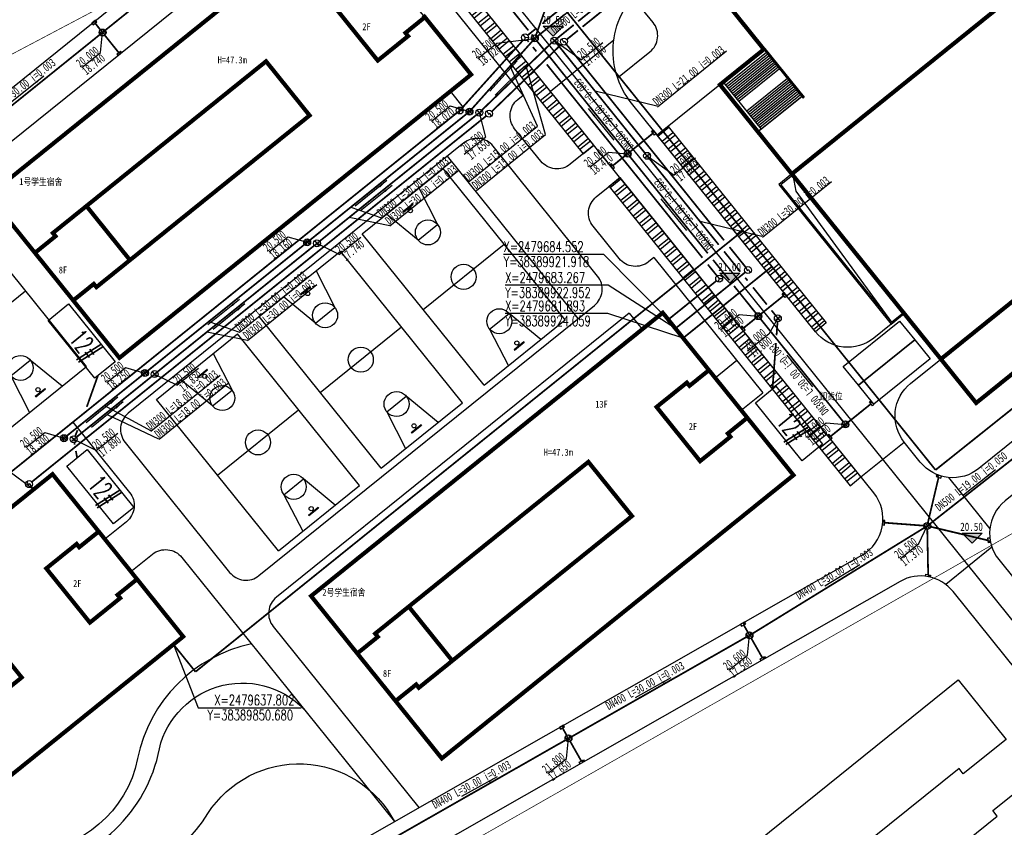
# Model space of a CAD drawing. Extents: x 38389316 to 38392219, y 2477539 to 2480586.
# Tile 24 of 43: x 38389829 to 38389970, y 2479611 to 2479728. Entities that reach past the tile are written whole.
import ezdxf
from ezdxf.enums import TextEntityAlignment as Align

# ---------------------------------------------------------------- set-up
doc = ezdxf.new("R2010")
doc.units = 0
doc.header["$LTSCALE"] = 1000
doc.header["$MEASUREMENT"] = 0
for name, pattern in [('CENTER2', [1.125, 0.75, -0.125, 0.125, -0.125]), ('DASH', [0.35, 0.25, -0.1]), ('PHANTOM2', [1.25, 0.625, -0.125, 0.125, -0.125, 0.125, -0.125])]:
    doc.linetypes.add(name, pattern=pattern)
doc.layers.get('0').update_dxf_attribs({"linetype": 'CONTINUOUS'})
for name, color, linetype in [('0-lunkuo', 8, 'CONTINUOUS'), ('DIM_ELEV', 8, 'CONTINUOUS'), ('DIM_污水', 3, 'CONTINUOUS'), ('PIPE-中水中', 3, 'TG_DL'), ('PIPE-中水高', 7, 'TG_DX'), ('PIPE-污水', 2, 'CONTINUOUS'), ('PIPE-给水', 6, 'TG_J'), ('PIPE-雨水', 9, 'CONTINUOUS'), ('TWT_COOR', 3, 'CONTINUOUS'), ('u-road', 4, 'CONTINUOUS'), ('U_室外车位', 3, 'CONTINUOUS'), ('XG-电信井', 2, 'CONTINUOUS'), ('XG-电力井', 7, 'CONTINUOUS'), ('XG-雨水井', 2, 'CONTINUOUS'), ('国标钢筋混凝土化粪池', 4, 'CONTINUOUS'), ('建筑轮廓', 2, 'CONTINUOUS'), ('文字', 7, 'CONTINUOUS'), ('用地界线', 8, 'CONTINUOUS'), ('路中线', 7, 'CENTER2'), ('道路', 33, 'CONTINUOUS'), ('雨水', 130, 'CONTINUOUS')]:
    doc.layers.add(name, color=color, linetype=linetype)
doc.styles.add('-宋体', font='txt', dxfattribs={"width": 0.8})
doc.styles.add('_HZTXT', font='txt.shx', dxfattribs={"width": 0.8, "bigfont": 'hztxt.shx'})
doc.styles.add('_TCH_DIM', font='SIMPLEX', dxfattribs={"bigfont": 'GBCBIG'})
doc.styles.get("Standard").update_dxf_attribs({"font": 'GBENOR', "bigfont": 'GBCBIG'})
doc.styles.add('TG_LINETYPE', font='SIMPLEX', dxfattribs={"width": 0.8, "height": 3, "bigfont": 'HZTXT'})
doc.styles.add('中等线体', font='txt', dxfattribs={"width": 0.8})
doc.styles.add('人防黑体', font='simhei.ttf', dxfattribs={"width": 0.7})
doc.linetypes.add('TG_DL', pattern='A,2,-0.6,["DL",TG_LINETYPE,S=0.1,R=0,X=-0.52,Y=-0.15],0', length=2.6)
doc.linetypes.add('TG_DX', pattern='A,2,-0.6,["DX",TG_LINETYPE,S=0.1,R=0,X=-0.52,Y=-0.15],0', length=2.6)
doc.linetypes.add('TG_J', pattern='A,2,-0.3,["J",TG_LINETYPE,S=0.1,R=0,X=-0.23,Y=-0.15],0', length=2.3)
doc.linetypes.add('未加固陡坎', pattern='A,2,[150,AAA.SHX,S=0.5,R=0,X=0,Y=0.5],1e-11', length=2)
pattern_1 = [(39, (38392595.5196, 2482422.0017), (-0.8991415, 1.1103473), []), (39, (38392596.1894, 2482421.9313), (-0.8991415, 1.1103473), [])]

# ---------------------------------------------------------------- blocks, each defined once
blk = doc.blocks.new('雨水井')
for p, q in [((-1, 0), (1, 0)), ((-0.84, 0.55), (0.84, 0.55)), ((-0.84, -0.54), (0.84, -0.54))]:
    blk.add_line(p, q)
blk.add_lwpolyline([(0, -1), (0, 1)])
blk.add_circle((0, 0), 1)
blk = doc.blocks.new('排水雨水检修井')
for p, q in [((-1, 0), (1, 0)), ((0, -1), (0, 1))]:
    blk.add_line(p, q)
blk.add_circle((0, 0), 1)
blk = doc.blocks.new('_ARROW')
blk.add_solid([(0, 0), (-1, 0.1), (-1, -0.1)])
blk = doc.blocks.new('_J1DYT')
at = {"layer": '0-lunkuo'}
for p, q in [((0, 0), (0, 1500)), ((2800, 1500), (0, 1500)), ((1400, 0), (1400, 1500)), ((2800, 0), (2800, 1500)), ((0, 1050), (580, 930)), ((2800, 1050), (2220, 930)), ((580, 570), (580, 930)), ((2220, 570), (2220, 930)), ((130, 840), (120, 840)), ((120, 660), (120, 840)), ((130, 660), (130, 840)), ((148, 755), (130, 755)), ((148, 750), (130, 750)), ((148, 745), (130, 745)), ((2652, 755), (2670, 755)), ((2652, 750), (2670, 750)), ((2652, 745), (2670, 745)), ((2670, 840), (2680, 840)), ((2670, 660), (2670, 840)), ((2680, 660), (2680, 840)), ((580, 570), (0, 450)), ((130, 660), (120, 660)), ((2220, 570), (2800, 450)), ((2670, 660), (2680, 660)), ((2800, 0), (0, 0))]:
    blk.add_line(p, q, dxfattribs=at)
for centre, radius in [((580, 750), 180), ((1400, 750), 180), ((2220, 750), 180), ((178, 750), 30), ((2622, 750), 30)]:
    blk.add_circle(centre, radius, dxfattribs=at)
at = {"layer": '0-lunkuo', "flags": 9}
for tag in ['XSIZE', 'YSIZE']:
    blk.add_attdef(tag, (0, 0), '', height=0.5, rotation=0, dxfattribs=at)
blk = doc.blocks.new('hyvahavb')
at = {"layer": 'DIM_ELEV'}
blk.add_hatch(color=8, dxfattribs=at).paths.add_polyline_path([(-173.18, -4360.83), (-182.18, -4351.83), (-164.18, -4351.83)])
at = {"layer": 'DIM_ELEV', "color": 8}
for p, q in [((-173.18, -4360.83), (-182.18, -4351.83)), ((-182.18, -4351.83), (-164.18, -4351.83)), ((-173.18, -4360.83), (-164.18, -4351.83))]:
    blk.add_line(p, q, dxfattribs=at)
blk = doc.blocks.new('202210211F')
at = {"layer": '道路'}
h = blk.add_hatch(dxfattribs=at)
h.set_pattern_fill('ANSI32', color=8, scale=0.3, angle=354, style=0)
h.set_pattern_definition([(39, (38392557.0782, 2482469.7506), (-0.8991415, 1.1103473), []), (39, (38392557.748, 2482469.6802), (-0.8991415, 1.1103473), [])])
h.paths.add_polyline_path([(38392224.93, 2481815.29), (38392223.37, 2481814.04), (38392249.09, 2481782.09), (38392250.65, 2481783.35)])
h = blk.add_hatch(dxfattribs=at)
h.set_pattern_fill('ANSI32', color=8, scale=0.3, angle=354, style=0)
h.set_pattern_definition(pattern_1)
h.paths.add_polyline_path([(38392282.53, 2481756.5), (38392259.77, 2481784.78), (38392261.33, 2481786.03), (38392284.09, 2481757.76)])
h = blk.add_hatch(dxfattribs=at)
h.set_pattern_fill('ANSI32', color=8, scale=0.3, angle=354, style=0)
h.set_pattern_definition(pattern_1)
h.paths.add_polyline_path([(38392254.41, 2481778.67), (38392252.86, 2481777.42), (38392287.53, 2481734.34), (38392289.09, 2481735.6)])
at = {"layer": 'u-road', "color": 8, "flags": 128}
for points in [[(38392148.85, 2481777.13), (38392204.3, 2481821.78, 0.414214), (38392206.13, 2481838.65), (38392184.81, 2481865.13, -0.000176), (38392184.79, 2481865.16)], [(38392293.44, 2481757.59), (38392290.97, 2481755.59, -0.414214), (38392282.53, 2481756.5), (38392256.07, 2481789.37, -0.414214), (38392257.89, 2481806.25), (38392302.13, 2481841.87, -0.414152), (38392310.57, 2481840.96), (38392355.91, 2481784.64, -0.414151), (38392355, 2481776.2), (38392306.08, 2481736.82, -0.414214), (38392297.64, 2481737.73), (38392295.32, 2481740.61, -0.414214), (38392296.24, 2481749.05), (38392300.6, 2481752.56)], [(38392134.24, 2481641.86, 0.368088), (38392141.89, 2481640.41), (38392289.22, 2481724.34, 0.461895), (38392290.93, 2481733.32), (38392224.94, 2481815.28, 0.414213), (38392208.07, 2481817.1), (38392208.07, 2481817.1), (38392138.94, 2481761.45, 0.149167), (38392135.01, 2481755.66), (38392111.21, 2481678.92, 0.249623), (38392113.33, 2481667.84), (38392134.24, 2481641.86)], [(38392397.33, 2481723.62, 0.414212), (38392398.24, 2481732.06), (38392370.96, 2481765.94, 0.414214), (38392354.09, 2481767.77), (38392309.84, 2481732.15, 0.414213), (38392308.93, 2481723.71), (38392336.21, 2481689.83, 0.414214), (38392353.08, 2481688), (38392397.33, 2481723.62)], [(38392272.49, 2481623.12, 0.033621), (38392272.49, 2481623.12), (38392272.49, 2481623.12, -0.504687), (38392272.49, 2481623.12), (38392328.16, 2481667.94, 0.414213), (38392329.98, 2481684.81), (38392302.36, 2481719.11, 0.368087), (38392294.72, 2481720.57), (38392147.38, 2481636.63, 0.461894), (38392145.68, 2481627.66), (38392194, 2481567.63, 0.414215), (38392202.44, 2481566.72), (38392272.49, 2481623.12)]]:
    blk.add_lwpolyline(points, format="xyb", dxfattribs=at)
for points in [[(38392244.38, 2481791.13), (38392253.52, 2481798.49)], [(38392289.09, 2481735.6), (38392295.32, 2481740.61)], [(38392301.71, 2481735.52), (38392307.64, 2481728.16)], [(38392307.95, 2481725.48), (38392301.31, 2481720.14)]]:
    blk.add_lwpolyline(points, dxfattribs=at)
at = {"layer": 'U_室外车位', "color": 8}
for points in [[(38392294.65, 2481758.04), (38392296.84, 2481755.31), (38392288.74, 2481748.79), (38392286.55, 2481751.52)], [(38392296.84, 2481755.31), (38392299.04, 2481752.59), (38392290.93, 2481746.07), (38392288.74, 2481748.79)]]:
    blk.add_lwpolyline(points, close=True, dxfattribs=at)
at = {"layer": '建筑轮廓', "color": 8, "const_width": 0.6, "flags": 128}
for points in [[(38392305.68, 2481746.25), (38392344.93, 2481777.86), (38392329.32, 2481797.25), (38392331.27, 2481798.82), (38392303.17, 2481833.72), (38392268.28, 2481805.62), (38392275.11, 2481797.13), (38392268.8, 2481792.05)], [(38392163.53, 2481776.11), (38392170.18, 2481767.85), (38392173.14, 2481770.24), (38392172.76, 2481770.7), (38392203.45, 2481795.41), (38392209.72, 2481787.62), (38392179.03, 2481762.92), (38392178.65, 2481763.38), (38392175.69, 2481761), (38392182.34, 2481752.74), (38392232.97, 2481793.5), (38392226.32, 2481801.76), (38392223.52, 2481799.5), (38392223.9, 2481799.04), (38392219.53, 2481795.52), (38392213.26, 2481803.31), (38392217.63, 2481806.83), (38392218, 2481806.36), (38392220.81, 2481808.62), (38392214.16, 2481816.87)], [(38392339.86, 2481784.17), (38392318.41, 2481810.81), (38392279.15, 2481779.2), (38392300.6, 2481752.56)], [(38392209.93, 2481718.47), (38392216.58, 2481710.21), (38392219.54, 2481712.6), (38392219.16, 2481713.06), (38392249.85, 2481737.77), (38392256.13, 2481729.98), (38392225.44, 2481705.27), (38392225.06, 2481705.74), (38392222.1, 2481703.36), (38392228.75, 2481695.1), (38392279.38, 2481735.86), (38392272.73, 2481744.12), (38392269.93, 2481741.86), (38392270.3, 2481741.39), (38392265.94, 2481737.88), (38392259.67, 2481745.67), (38392264.03, 2481749.18), (38392264.41, 2481748.72), (38392267.21, 2481750.97), (38392260.56, 2481759.23)], [(38392122.08, 2481695.24), (38392128.73, 2481686.98), (38392131.69, 2481689.37), (38392131.31, 2481689.83), (38392162, 2481714.54), (38392168.27, 2481706.75), (38392137.58, 2481682.05), (38392137.2, 2481682.51), (38392134.24, 2481680.13), (38392140.89, 2481671.87), (38392191.52, 2481712.63), (38392184.88, 2481720.89), (38392182.07, 2481718.63), (38392182.45, 2481718.17), (38392178.09, 2481714.65), (38392171.81, 2481722.44), (38392176.18, 2481725.96), (38392176.55, 2481725.49), (38392179.36, 2481727.75), (38392172.71, 2481736)]]:
    blk.add_lwpolyline(points, close=True, dxfattribs=at)
at = {"layer": '建筑轮廓', "color": 8}
blk.add_lwpolyline([(38392300.6, 2481752.56), (38392339.86, 2481784.17), (38392329.32, 2481797.25), (38392331.27, 2481798.82), (38392303.17, 2481833.72), (38392268.28, 2481805.62), (38392275.11, 2481797.13), (38392268.8, 2481792.05)], close=True, dxfattribs=at)
at = {"layer": '建筑轮廓', "color": 8, "const_width": 0.6, "flags": 128}
for points in [[(38392232.34, 2481794.28), (38392226.07, 2481802.07)], [(38392177.59, 2481774.59), (38392183.86, 2481766.8)], [(38392170.18, 2481767.85), (38392175.69, 2481761)], [(38392267.21, 2481750.97), (38392272.73, 2481744.12)], [(38392179.36, 2481727.75), (38392184.88, 2481720.89)], [(38392223.99, 2481716.95), (38392230.26, 2481709.16)], [(38392216.58, 2481710.21), (38392222.1, 2481703.36)]]:
    blk.add_lwpolyline(points, dxfattribs=at)
at = {"layer": '建筑轮廓', "color": 8, "flags": 128}
blk.add_lwpolyline([(38392303.09, 2481706.41), (38392309.99, 2481697.84), (38392303.83, 2481692.89), (38392303.21, 2481693.67), (38392270.96, 2481667.71), (38392276.48, 2481660.85), (38392308.72, 2481686.81), (38392308.1, 2481687.59), (38392314.25, 2481692.55), (38392321.15, 2481683.98), (38392268.57, 2481641.65), (38392262.3, 2481649.44), (38392268.84, 2481654.7), (38392268.84, 2481654.7), (38392268.84, 2481654.7), (38392263.32, 2481661.56), (38392263.32, 2481661.56), (38392263.32, 2481661.56), (38392256.78, 2481656.29), (38392250.51, 2481664.08)], close=True, dxfattribs=at)
at = {"layer": '用地界线', "color": 10, "linetype": 'PHANTOM2', "ltscale": 0.01, "const_width": 0.1, "flags": 128}
blk.add_lwpolyline([(38392235.26, 2482101.89), (38392270.9, 2482137.54), (38392306.54, 2482173.18), (38392373.95, 2482086.4), (38392424.95, 2482025.04), (38392448.56, 2481995.71), (38392438.61, 2481909.05), (38392429.45, 2481829.31), (38392429.01, 2481827.02), (38392427.12, 2481819.84), (38392426.6, 2481818.27), (38392426.26, 2481817.21), (38392425.43, 2481814.9), (38392423.82, 2481810.98), (38392421.79, 2481806.57), (38392418.72, 2481801.02), (38392414.83, 2481794.99), (38392410.53, 2481789.42), (38392405.59, 2481783.99), (38392398.87, 2481777.91), (38392396.95, 2481776.5), (38392345.95, 2481747.45), (38392111.41, 2481613.84), (38392109.01, 2481614.47), (38392106.98, 2481614.07), (38392098.15, 2481630.51), (38392116.12, 2481640.75), (38392101.21, 2481666.92), (38392135.86, 2481778.66), (38392136.38, 2481780.34), (38392181.47, 2481804.15), (38392192.72, 2481840.56), (38392168.94, 2481885.6), (38392177.65, 2481913.84), (38392177.59, 2481914.99), (38392183.13, 2481932.94), (38392184.52, 2481931.77), (38392189.13, 2481946.8), (38392199.95, 2481981.77), (38392198.7, 2481982.12), (38392198.34, 2481982.25), (38392199.41, 2481985.72), (38392202.06, 2481994.32)], close=True, dxfattribs=at)
at = {"layer": '路中线', "color": 8, "linetype": 'DASH', "ltscale": 4, "flags": 128}
blk.add_lwpolyline([(38392300.55, 2482012.23), (38392195.08, 2481927.32, 0.421005), (38392187.92, 2481867.64), (38392242.92, 2481799.33)], format="xyb", dxfattribs=at)
for points in [[(38392242.92, 2481799.33), (38392381.88, 2481911.2)], [(38392242.92, 2481799.33), (38392343.13, 2481674.85)]]:
    blk.add_lwpolyline(points, dxfattribs=at)
at = {"layer": '道路', "color": 8}
for p, q in [((38392275.49, 2481796.67), (38392269.65, 2481791.96)), ((38392275.68, 2481796.43), (38392269.83, 2481791.73)), ((38392275.86, 2481796.2), (38392270.02, 2481791.49)), ((38392276.05, 2481795.96), (38392270.21, 2481791.26)), ((38392275.11, 2481797.13), (38392280.76, 2481790.12)), ((38392275.27, 2481797.26), (38392280.91, 2481790.25)), ((38392276.24, 2481795.73), (38392270.4, 2481791.03)), ((38392276.43, 2481795.5), (38392270.59, 2481790.79)), ((38392276.62, 2481795.26), (38392270.78, 2481790.56)), ((38392276.81, 2481795.03), (38392270.96, 2481790.33)), ((38392276.99, 2481794.8), (38392271.15, 2481790.09)), ((38392277.18, 2481794.56), (38392271.34, 2481789.86)), ((38392277.37, 2481794.33), (38392271.53, 2481789.63)), ((38392269.27, 2481792.43), (38392274.73, 2481785.65)), ((38392278.5, 2481792.93), (38392272.66, 2481788.22)), ((38392278.69, 2481792.69), (38392272.84, 2481787.99)), ((38392278.87, 2481792.46), (38392273.03, 2481787.76)), ((38392279.06, 2481792.23), (38392273.22, 2481787.52)), ((38392279.25, 2481791.99), (38392273.41, 2481787.29)), ((38392279.44, 2481791.76), (38392273.6, 2481787.05)), ((38392279.63, 2481791.52), (38392273.79, 2481786.82)), ((38392279.82, 2481791.29), (38392273.97, 2481786.59)), ((38392280, 2481791.06), (38392274.16, 2481786.35)), ((38392280.57, 2481790.36), (38392274.26, 2481785.28)), ((38392280.19, 2481790.82), (38392274.35, 2481786.12)), ((38392280.38, 2481790.59), (38392274.54, 2481785.89)), ((38392274.57, 2481785.53), (38392280.57, 2481790.36)), ((38392280.76, 2481790.12), (38392280.91, 2481790.25))]:
    blk.add_line(p, q, dxfattribs=at)
at = {"layer": '道路', "color": 8, "flags": 128}
for points in [[(38392139.57, 2481772.89, 0.114075), (38392143.41, 2481779.64, -0.283478), (38392173.03, 2481806.05, 0.998671), (38392166.72, 2481849.36, -0.175334), (38392120.27, 2481863.3)], [(38392254.06, 2481793.02), (38392258.72, 2481796.77, 0.414214), (38392259.17, 2481800.99), (38392256.1, 2481804.8)], [(38392250.65, 2481783.35), (38392247.22, 2481780.59, -0.414214), (38392243.01, 2481781.04), (38392239.24, 2481785.71, -0.414214), (38392239.7, 2481789.93), (38392240.48, 2481790.56)], [(38392198.21, 2481721.87), (38392198.21, 2481721.87, 0.414214), (38392202.43, 2481721.41), (38392250.72, 2481760.29, 0.414214), (38392251.18, 2481764.51), (38392236.13, 2481783.21, 0.414214), (38392231.91, 2481783.66), (38392183.61, 2481744.78, 0.414214), (38392183.16, 2481740.56), (38392198.21, 2481721.87)], [(38392259.29, 2481767.19), (38392258.51, 2481766.56, -0.414214), (38392254.29, 2481767.02), (38392250.53, 2481771.69, -0.414214), (38392250.99, 2481775.91), (38392254.41, 2481778.67)], [(38392255.72, 2481759.18), (38392204.94, 2481718.3, 0.414214), (38392204.48, 2481714.08), (38392225.46, 2481688.02)], [(38392175.65, 2481743.51), (38392183.81, 2481733.38, -0.414214), (38392183.35, 2481729.16), (38392180.23, 2481726.66), (38392180.23, 2481726.66)], [(38392184, 2481721.98), (38392184, 2481721.98), (38392187.11, 2481724.49, -0.414214), (38392191.33, 2481724.03), (38392221.94, 2481686.01)], [(38392201.36, 2481711.57, 0.300761), (38392184.96, 2481695.07, -0.346665), (38392169.17, 2481681.64, 0.402146), (38392153.65, 2481665.58, -0.476463), (38392145.09, 2481658.69)], [(38392162.81, 2481652.33, -0.714916), (38392168.97, 2481679.02, 0.318995), (38392187.92, 2481695.65, -0.617847), (38392208.94, 2481702.16, -77.083864)], [(38392169.98, 2481656.41, -0.63447), (38392176.69, 2481675.8, 0.227176), (38392195.08, 2481687.17, -0.575015), (38392221.94, 2481686.01, -3.966717)]]:
    blk.add_lwpolyline(points, format="xyb", dxfattribs=at)
for points in [[(38392224.93, 2481815.29), (38392223.37, 2481814.04), (38392249.09, 2481782.09), (38392250.65, 2481783.35), (38392224.93, 2481815.29)], [(38392240.48, 2481790.56), (38392224.8, 2481810.03)], [(38392268.8, 2481792.05), (38392259.77, 2481784.78)], [(38392231.89, 2481788.78), (38392230.01, 2481791.12)], [(38392231.89, 2481788.78), (38392175.65, 2481743.51)], [(38392282.53, 2481756.5), (38392259.77, 2481784.78), (38392261.33, 2481786.03), (38392284.09, 2481757.76), (38392282.53, 2481756.5)], [(38392248.39, 2481758.41), (38392229.57, 2481781.78)], [(38392279.15, 2481779.2), (38392277.26, 2481777.68), (38392293.44, 2481757.59), (38392295.33, 2481759.1)], [(38392279.28, 2481779.04), (38392277.55, 2481777.65), (38392293.47, 2481757.87), (38392295.2, 2481759.26)], [(38392279.28, 2481779.04), (38392279.74, 2481776.72), (38392293.47, 2481757.87)], [(38392254.41, 2481778.67), (38392252.86, 2481777.42), (38392287.53, 2481734.34), (38392289.09, 2481735.6), (38392254.41, 2481778.67)], [(38392259.29, 2481767.19), (38392274.97, 2481747.72)], [(38392255.72, 2481759.18), (38392257.6, 2481756.85)], [(38392268.09, 2481749.88), (38392271.21, 2481752.39)], [(38392271.85, 2481745.21), (38392274.97, 2481747.72)]]:
    blk.add_lwpolyline(points, dxfattribs=at)
for points in [[(38392220.81, 2481808.62), (38392218, 2481806.36), (38392217.63, 2481806.83), (38392213.26, 2481803.31), (38392219.53, 2481795.52), (38392223.9, 2481799.04), (38392223.52, 2481799.5), (38392226.32, 2481801.76)], [(38392177.59, 2481774.59), (38392172.85, 2481770.78), (38392173.23, 2481770.31), (38392170.18, 2481767.85), (38392175.69, 2481761), (38392178.65, 2481763.38), (38392179.03, 2481762.92), (38392183.86, 2481766.8)]]:
    blk.add_lwpolyline(points, close=True, dxfattribs=at)
at = {"layer": '0-lunkuo', "color": 8, "xscale": 0.01, "yscale": 0.01, "zscale": 0.01, "rotation": 308.8366126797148}
for p in [(38392217.27, 2481770.6), (38392148.34, 2481763.88), (38392202.47, 2481758.68), (38392187.67, 2481746.77)]:
    blk.add_blockref('_J1DYT', p, dxfattribs=at)
at = {"layer": 'DIM_ELEV', "color": 8, "xscale": 0.16, "yscale": 0.16, "zscale": 0.16}
for p in [(38392272.5, 2482496.76), (38392297.93, 2482461.21), (38392332.79, 2482423.82)]:
    blk.add_blockref('hyvahavb', p, dxfattribs=at)
at = {"layer": 'DIM_ELEV', "color": 8, "style": '-宋体', "width": 0.8}
for s, p in [('20.50', (38392243.13, 2481800.77)), ('21.00', (38392268.56, 2481765.22)), ('20.50', (38392303.38, 2481727.83))]:
    blk.add_text(s, height=1.2, dxfattribs=at).set_placement(p)
at = {"layer": '文字', "color": 8, "style": '中等线体', "width": 0.8}
for s, p in [('2F', (38392217.31, 2481799.89)), ('H=47.3m', (38392196.48, 2481795.11)), ('1号学生宿舍', (38392167.92, 2481777.59)), ('8F', (38392173.61, 2481764.89)), ('卸货位', (38392283.1, 2481746.71)), ('13F', (38392250.85, 2481745.57)), ('2F', (38392264.31, 2481742.36)), ('H=47.3m', (38392243.43, 2481738.65)), ('2F', (38392175.68, 2481719.78)), ('2号学生宿舍', (38392211.56, 2481718.5)), ('8F', (38392220.28, 2481706.84))]:
    blk.add_text(s, height=1, rotation=360, dxfattribs=at).set_placement(p)
blk = doc.blocks.new('电力井')
at = {"layer": 'XG-电力井'}
blk.add_lwpolyline([(0, 1), (-0.25, 0), (0.25, 0), (0, -1)], dxfattribs=at)
blk.add_circle((0, 0), 1, dxfattribs=at)
blk = doc.blocks.new('XG-电信井')
at = {"layer": 'XG-电信井'}
for p, q in [((498400.18, 2607051.43), (498400.18, 2607050.43)), ((498400.18, 2607050.43), (498399.38, 2607049.83)), ((498400.18, 2607050.43), (498400.98, 2607049.84))]:
    blk.add_line(p, q, dxfattribs=at)
blk.add_circle((498400.18, 2607050.43), 1, dxfattribs=at)
blk = doc.blocks.new('化粪池')
at = {"layer": '国标钢筋混凝土化粪池', "color": 4, "linetype": 'DASH', "ltscale": 5}
for p, q in [((39116.07, -4998.7), (39116.07, -4994.92)), ((39116.07, -4994.92), (39126.78, -4994.92)), ((39126.78, -4994.92), (39126.78, -4998.7)), ((39126.78, -4998.7), (39116.07, -4998.7))]:
    blk.add_line(p, q, dxfattribs=at)
at = {"layer": '国标钢筋混凝土化粪池', "color": 4, "ltscale": 5, "style": '_HZTXT', "width": 0.6}
blk.add_text('12#', height=2.7, rotation=0, dxfattribs=at).set_placement((39120.02, -4998.18))

msp = doc.modelspace()

# ---------------------------------------------------------------- hatches: boundary and pattern name
at = {"layer": 'XG-雨水井'}
for points in [[(38389839.48, 2479727.63), (38389839.48, 2479727.63), (38389839.21, 2479727.42), (38389839.39, 2479727.19), (38389839.66, 2479727.41), (38389839.66, 2479727.41)], [(38389843.24, 2479722.96), (38389843.24, 2479722.96), (38389842.97, 2479722.74), (38389842.79, 2479722.97), (38389843.06, 2479723.19), (38389843.06, 2479723.19)], [(38389919.74, 2479711.82), (38389919.74, 2479711.82), (38389919.96, 2479711.55), (38389919.73, 2479711.37), (38389919.52, 2479711.64), (38389919.52, 2479711.64)], [(38389913.51, 2479706.8), (38389913.51, 2479706.8), (38389913.72, 2479706.53), (38389913.95, 2479706.71), (38389913.73, 2479706.98), (38389913.73, 2479706.98)], [(38389938.55, 2479688.45), (38389938.55, 2479688.45), (38389938.77, 2479688.18), (38389938.54, 2479688), (38389938.33, 2479688.27), (38389938.33, 2479688.27)], [(38389932.32, 2479683.43), (38389932.32, 2479683.43), (38389932.54, 2479683.16), (38389932.76, 2479683.34), (38389932.55, 2479683.61), (38389932.54, 2479683.61)], [(38389951.09, 2479672.87), (38389951.09, 2479672.87), (38389951.31, 2479672.6), (38389951.09, 2479672.42), (38389950.87, 2479672.69), (38389950.87, 2479672.69)], [(38389944.86, 2479667.85), (38389944.86, 2479667.85), (38389945.08, 2479667.58), (38389945.3, 2479667.76), (38389945.09, 2479668.03), (38389945.09, 2479668.03)], [(38389960.5, 2479661.97), (38389960.5, 2479661.97), (38389960.83, 2479661.85), (38389960.93, 2479662.12), (38389960.6, 2479662.24), (38389960.6, 2479662.24)], [(38389952.82, 2479655.68), (38389952.82, 2479655.68), (38389952.8, 2479655.34), (38389953.08, 2479655.32), (38389953.11, 2479655.66), (38389953.11, 2479655.66)], [(38389968.01, 2479652.43), (38389968.01, 2479652.43), (38389967.96, 2479652.77), (38389968.25, 2479652.82), (38389968.3, 2479652.47), (38389968.3, 2479652.47)], [(38389959.62, 2479647.5), (38389959.62, 2479647.5), (38389959.28, 2479647.56), (38389959.33, 2479647.85), (38389959.67, 2479647.79), (38389959.67, 2479647.79)], [(38389932.92, 2479641.03), (38389932.91, 2479641.03), (38389932.61, 2479640.86), (38389932.76, 2479640.61), (38389933.06, 2479640.78), (38389933.06, 2479640.78)], [(38389935.89, 2479635.82), (38389935.89, 2479635.82), (38389935.59, 2479635.65), (38389935.45, 2479635.9), (38389935.75, 2479636.07), (38389935.75, 2479636.07)], [(38389906.85, 2479626.18), (38389906.85, 2479626.18), (38389906.55, 2479626.01), (38389906.69, 2479625.76), (38389906.99, 2479625.93), (38389906.99, 2479625.93)], [(38389909.83, 2479620.97), (38389909.83, 2479620.97), (38389909.53, 2479620.8), (38389909.38, 2479621.05), (38389909.69, 2479621.22), (38389909.69, 2479621.22)]]:
    msp.add_hatch(color=256, dxfattribs=at).paths.add_polyline_path(points)

# ---------------------------------------------------------------- linework, layer by layer
at = {"color": 2}
for p, q in [((38389905.52, 2479724.7), (38389909.42, 2479721.94)), ((38389912.48, 2479724.38), (38389909.42, 2479721.94)), ((38389894.71, 2479714.33), (38389895.59, 2479710.8)), ((38389892.55, 2479708.33), (38389895.59, 2479710.8)), ((38389918.87, 2479708.11), (38389922.78, 2479705.35)), ((38389925.84, 2479707.79), (38389922.78, 2479705.35)), ((38389871.34, 2479695.52), (38389874.6, 2479693.9)), ((38389877.66, 2479696.34), (38389874.6, 2479693.9)), ((38389937.69, 2479684.74), (38389936.37, 2479682.45)), ((38389936.37, 2479682.45), (38389933.31, 2479680.01)), ((38389854.29, 2479677.52), (38389851.23, 2479675.09)), ((38389847.97, 2479676.7), (38389851.23, 2479675.09)), ((38389836.33, 2479667.33, 10), (38389839.59, 2479665.71, 10)), ((38389842.65, 2479668.15, 10), (38389839.59, 2479665.71, 10))]:
    msp.add_line(p, q, dxfattribs=at)
at = {"layer": 'DIM_污水', "color": 8}
for p, q in [((38389840.2, 2479722.99), (38389840.47, 2479725.86)), ((38389897.21, 2479724.3), (38389902.7, 2479725)), ((38389894.52, 2479722.13), (38389897.21, 2479724.3)), ((38389837.5, 2479720.82), (38389840.2, 2479722.99)), ((38389903.09, 2479712.36), (38389899.13, 2479721)), ((38389832, 2479719.55, 7.5), (38389827.41, 2479715.89, 7.5)), ((38389887.82, 2479713.12), (38389890.51, 2479715.29)), ((38389890.51, 2479715.29), (38389893.3, 2479714.48)), ((38389910.39, 2479714.94, 7.5), (38389914.07, 2479710.36, 7.5)), ((38389893.13, 2479704.31), (38389903.09, 2479712.36)), ((38389910.61, 2479706.46), (38389913.31, 2479708.63)), ((38389913.31, 2479708.63), (38389916.06, 2479708.41)), ((38389880.65, 2479699.2), (38389890.62, 2479707.25)), ((38389920.86, 2479701.94, 7.5), (38389924.54, 2479697.37, 7.5)), ((38389876.23, 2479700.74), (38389880.65, 2479699.2)), ((38389864.45, 2479694.3), (38389867.14, 2479696.47)), ((38389867.14, 2479696.47), (38389869.93, 2479695.67)), ((38389860.18, 2479682.72), (38389870.14, 2479690.76)), ((38389855.75, 2479684.25), (38389860.18, 2479682.72)), ((38389929.42, 2479683.09), (38389932.12, 2479685.26)), ((38389932.12, 2479685.26), (38389934.87, 2479685.04)), ((38389938.98, 2479679.43, 7.5), (38389942.66, 2479674.86, 7.5)), ((38389841.08, 2479675.49), (38389843.78, 2479677.66)), ((38389843.78, 2479677.66), (38389846.57, 2479676.85)), ((38389847.43, 2479668.51), (38389857.4, 2479676.56)), ((38389840.74, 2479672.17), (38389847.45, 2479668.52)), ((38389829.44, 2479666.12, 10), (38389832.14, 2479668.29, 10)), ((38389832.14, 2479668.29, 10), (38389834.93, 2479667.48, 10)), ((38389941.96, 2479667.51), (38389944.66, 2479669.68)), ((38389944.66, 2479669.68), (38389947.42, 2479669.47)), ((38389969, 2479662.95, 7.5), (38389964.4, 2479659.3, 7.5)), ((38389957.99, 2479652.31), (38389959.19, 2479654.85)), ((38389955.3, 2479650.14), (38389957.99, 2479652.31)), ((38389949.47, 2479649.24, 7.5), (38389944.46, 2479646.18, 7.5)), ((38389933.34, 2479636.25), (38389933.61, 2479639.13)), ((38389930.65, 2479634.08), (38389933.34, 2479636.25)), ((38389922.27, 2479632.98, 7.5), (38389917.13, 2479630.13, 7.5)), ((38389907.28, 2479621.41), (38389907.55, 2479624.28)), ((38389904.58, 2479619.23), (38389907.28, 2479621.41)), ((38389897.29, 2479618.75, 7.5), (38389892.16, 2479615.91, 7.5))]:
    msp.add_line(p, q, dxfattribs=at)
at = {"layer": 'DIM_污水', "color": 2}
for p, q in [((38389920.34, 2479715.17), (38389930.3, 2479723.22)), ((38389900.16, 2479721.77, 7.5), (38389896.21, 2479717.43, 7.5)), ((38389901.18, 2479720.98, 7.5), (38389897, 2479716.86, 7.5)), ((38389904.26, 2479711.19), (38389901.49, 2479720.88)), ((38389920.28, 2479715.28, -15), (38389911.37, 2479717.42)), ((38389894.3, 2479703.14), (38389904.26, 2479711.19)), ((38389881.82, 2479698.03), (38389891.79, 2479706.08)), ((38389881.4, 2479704.54, 7.5), (38389876.83, 2479700.86, 7.5)), ((38389882.16, 2479703.86, 7.5), (38389877.59, 2479700.18, 7.5)), ((38389935.46, 2479696.39), (38389945.42, 2479704.44)), ((38389881.82, 2479698.03), (38389875.96, 2479699.23)), ((38389935.4, 2479696.5, -15), (38389926.49, 2479698.64)), ((38389861.35, 2479681.55), (38389871.31, 2479689.59)), ((38389860.19, 2479687.46, 7.5), (38389855.62, 2479683.78, 7.5)), ((38389860.95, 2479686.79, 7.5), (38389856.38, 2479683.11, 7.5)), ((38389861.35, 2479681.55), (38389855.48, 2479682.75)), ((38389848.6, 2479667.34), (38389858.57, 2479675.38)), ((38389842.69, 2479673.37, 7.5), (38389838.11, 2479669.69, 7.5)), ((38389843.45, 2479672.7, 7.5), (38389838.87, 2479669.01, 7.5)), ((38389848.58, 2479667.32), (38389841.16, 2479670.85, 7.5))]:
    msp.add_line(p, q, dxfattribs=at)
at = {"layer": 'PIPE-中水中', "ltscale": 0.0025, "const_width": 0.25}
for points in [[(38389909.57, 2479726.68), (38389927.6, 2479741.19)], [(38389907.31, 2479724.86), (38389908.92, 2479726.16)], [(38389896.5, 2479714.49), (38389906.56, 2479724.2)], [(38389907.24, 2479724.16), (38389929.94, 2479695.95)], [(38389830.29, 2479661.19), (38389895.72, 2479713.86)], [(38389930.73, 2479694.98), (38389933.08, 2479692.06)], [(38389922.95, 2479683.27), (38389933, 2479691.36)], [(38389830.22, 2479660.48), (38389830.53, 2479660.1)]]:
    msp.add_lwpolyline(points, dxfattribs=at)
at = {"layer": 'PIPE-中水高', "ltscale": 0.0025, "const_width": 0.25}
for points in [[(38389903.86, 2479727.22), (38389906.41, 2479729.27)], [(38389901.69, 2479725.47), (38389902.95, 2479726.49)], [(38389901.3, 2479725.15), (38389901.3, 2479725.15)], [(38389892.23, 2479715), (38389901.01, 2479724.75)], [(38389901.61, 2479724.77), (38389901.81, 2479724.51)], [(38389902.42, 2479723.76), (38389902.93, 2479723.13)], [(38389904.42, 2479721.27), (38389926.83, 2479693.44)], [(38389826.08, 2479661.64), (38389891.51, 2479714.32)], [(38389927.61, 2479692.47), (38389928.93, 2479690.84)], [(38389921.92, 2479684.55), (38389928.85, 2479690.13)], [(38389929.24, 2479690.45), (38389929.24, 2479690.45)]]:
    msp.add_lwpolyline(points, dxfattribs=at)
at = {"layer": 'PIPE-污水', "const_width": 0.25}
for points in [[(38389908.94, 2479727.46), (38389926.99, 2479741.99)], [(38389905.91, 2479725.01), (38389908.3, 2479726.94)], [(38389895.07, 2479714.68), (38389905.13, 2479724.39)], [(38389905.83, 2479724.31), (38389918.56, 2479708.5)], [(38389871.73, 2479695.83), (38389894.32, 2479714.02)], [(38389919.19, 2479707.72), (38389929.17, 2479695.32)], [(38389848.36, 2479677.02), (38389870.95, 2479695.2)], [(38389929.95, 2479694.35), (38389932.29, 2479691.44)], [(38389932.99, 2479690.57), (38389933.33, 2479690.16)], [(38389934.11, 2479689.18), (38389936.1, 2479686.71)], [(38389936.78, 2479685.87), (38389937.37, 2479685.13)], [(38389937.65, 2479684.28), (38389937.5, 2479682.3)], [(38389937.42, 2479681.18), (38389936.91, 2479674.54)], [(38389836.72, 2479667.64), (38389847.58, 2479676.39)], [(38389839.8, 2479676.47), (38389838.2, 2479671.99)], [(38389836.87, 2479668.63), (38389836.53, 2479667.79)], [(38389836.42, 2479666.84), (38389836.46, 2479666.56)], [(38389836.63, 2479665.65), (38389836.81, 2479664.66)]]:
    msp.add_lwpolyline(points, dxfattribs=at)
at = {"layer": 'PIPE-给水', "const_width": 0.25}
for points in [[(38389960.39, 2479662.91), (38389848.48, 2479801.92)], [(38389960.39, 2479662.91), (38390004.41, 2479698.02)], [(38389860.7, 2479639.4), (38389932.67, 2479697.35)], [(38389924.06, 2479681.89), (38389936.83, 2479692.18)], [(38389853.85, 2479633.87), (38389860.71, 2479639.39)], [(38389850.68, 2479637.8), (38389853.85, 2479633.87)]]:
    msp.add_lwpolyline(points, dxfattribs=at)
at = {"layer": 'PIPE-雨水', "const_width": 0.25}
for points in [[(38389840.86, 2479726.18), (38389863.45, 2479744.36)], [(38389896.83, 2479732.28), (38389901.77, 2479726.16)], [(38389902.87, 2479725.47), (38389904.91, 2479731.15)], [(38389903.09, 2479725.32), (38389907.04, 2479728.49)], [(38389840.15, 2479726.25), (38389839.4, 2479727.2)], [(38389817.49, 2479707.36), (38389840.08, 2479725.55)], [(38389840.78, 2479725.47), (38389842.79, 2479722.97)], [(38389902.24, 2479725.58), (38389902.39, 2479725.39)], [(38389893.63, 2479714.85), (38389902.37, 2479724.63)], [(38389904.85, 2479722.34), (38389903.02, 2479724.61)], [(38389904.35, 2479722.96), (38389903.02, 2479724.61)], [(38389906.25, 2479720.59), (38389904.85, 2479722.34)], [(38389915.75, 2479708.8), (38389906.25, 2479720.59)], [(38389870.32, 2479695.98), (38389892.91, 2479714.17)], [(38389916.45, 2479708.73), (38389919.73, 2479711.37)], [(38389915.67, 2479708.1), (38389913.95, 2479706.71)], [(38389927.6, 2479694.08), (38389916.37, 2479708.02)], [(38389846.96, 2479677.17), (38389869.54, 2479695.35)], [(38389930.71, 2479690.21), (38389928.36, 2479693.14)], [(38389934.56, 2479685.43), (38389931.37, 2479689.4)], [(38389935.26, 2479685.36), (38389938.54, 2479688)], [(38389934.48, 2479684.73), (38389932.76, 2479683.34)], [(38389935.19, 2479684.65), (38389947.1, 2479669.85)], [(38389835.31, 2479667.8), (38389846.18, 2479676.54)], [(38389947.81, 2479669.78), (38389951.09, 2479672.42)], [(38389947.03, 2479669.15), (38389945.3, 2479667.76)], [(38389959.58, 2479655.15), (38389973.81, 2479666.32)], [(38389960.83, 2479661.85), (38389959.29, 2479655.33)], [(38389934.05, 2479639.37), (38389958.76, 2479654.58)], [(38389958.69, 2479654.89), (38389953.08, 2479655.32)], [(38389959.2, 2479654.35), (38389959.33, 2479647.85)], [(38389959.68, 2479654.74), (38389967.96, 2479652.77)], [(38389933.37, 2479639.56), (38389932.77, 2479640.61)], [(38389907.98, 2479624.52), (38389933.18, 2479638.88)], [(38389933.86, 2479638.69), (38389935.45, 2479635.9)], [(38389907.3, 2479624.71), (38389906.7, 2479625.76)], [(38389881.92, 2479609.67), (38389907.11, 2479624.03)], [(38389907.8, 2479623.84), (38389909.38, 2479621.05)]]:
    msp.add_lwpolyline(points, dxfattribs=at)
at = {"layer": 'TWT_COOR', "color": 3}
for p, q in [((38389912.62, 2479693.93), (38389898.21, 2479693.93)), ((38389921.92, 2479684.55), (38389912.62, 2479693.93)), ((38389913.27, 2479689.49), (38389898.42, 2479689.49)), ((38389922.95, 2479683.27), (38389913.27, 2479689.49)), ((38389913.22, 2479685.42), (38389898.43, 2479685.42)), ((38389924.06, 2479681.89), (38389913.22, 2479685.42)), ((38389830.53, 2479660.1), (38389818.96, 2479668.63)), ((38389850.68, 2479637.8), (38389854.22, 2479628.7)), ((38389854.22, 2479628.7), (38389869.07, 2479628.7))]:
    msp.add_line(p, q, dxfattribs=at)
at = {"layer": 'XG-雨水井'}
for points in [[(38389839.66, 2479727.41), (38389839.48, 2479727.63), (38389839.48, 2479727.63), (38389838.94, 2479727.2), (38389839.12, 2479726.98), (38389839.66, 2479727.41)], [(38389843.06, 2479723.19), (38389843.24, 2479722.96), (38389843.24, 2479722.96), (38389842.7, 2479722.53), (38389842.52, 2479722.75), (38389843.06, 2479723.19)], [(38389919.52, 2479711.64), (38389919.74, 2479711.82), (38389919.74, 2479711.82), (38389920.17, 2479711.28), (38389919.95, 2479711.1), (38389919.52, 2479711.64)], [(38389913.73, 2479706.98), (38389913.51, 2479706.8), (38389913.51, 2479706.8), (38389913.94, 2479706.26), (38389914.17, 2479706.44), (38389913.73, 2479706.98)], [(38389938.33, 2479688.27), (38389938.55, 2479688.45), (38389938.55, 2479688.45), (38389938.99, 2479687.91), (38389938.76, 2479687.73), (38389938.33, 2479688.27)], [(38389932.54, 2479683.61), (38389932.32, 2479683.43), (38389932.32, 2479683.43), (38389932.75, 2479682.89), (38389932.98, 2479683.07), (38389932.55, 2479683.61)], [(38389950.87, 2479672.69), (38389951.09, 2479672.87), (38389951.09, 2479672.87), (38389951.53, 2479672.33), (38389951.3, 2479672.15), (38389950.87, 2479672.69)], [(38389945.09, 2479668.03), (38389944.86, 2479667.85), (38389944.86, 2479667.85), (38389945.3, 2479667.31), (38389945.52, 2479667.5), (38389945.09, 2479668.03)], [(38389960.6, 2479662.24), (38389960.5, 2479661.97), (38389960.5, 2479661.97), (38389961.15, 2479661.73), (38389961.25, 2479662), (38389960.6, 2479662.24)], [(38389953.11, 2479655.66), (38389952.82, 2479655.68), (38389952.82, 2479655.68), (38389952.77, 2479654.99), (38389953.06, 2479654.97), (38389953.11, 2479655.66)], [(38389968.3, 2479652.47), (38389968.01, 2479652.43), (38389968.01, 2479652.43), (38389967.91, 2479653.12), (38389968.2, 2479653.16), (38389968.3, 2479652.47)], [(38389959.67, 2479647.79), (38389959.62, 2479647.5), (38389959.62, 2479647.5), (38389958.94, 2479647.62), (38389958.99, 2479647.91), (38389959.67, 2479647.79)], [(38389933.06, 2479640.78), (38389932.92, 2479641.03), (38389932.91, 2479641.03), (38389932.31, 2479640.69), (38389932.46, 2479640.44), (38389933.06, 2479640.78)], [(38389935.75, 2479636.07), (38389935.89, 2479635.82), (38389935.89, 2479635.82), (38389935.29, 2479635.48), (38389935.15, 2479635.73), (38389935.75, 2479636.07)], [(38389906.99, 2479625.93), (38389906.85, 2479626.18), (38389906.85, 2479626.18), (38389906.25, 2479625.84), (38389906.39, 2479625.59), (38389906.99, 2479625.93)], [(38389909.69, 2479621.22), (38389909.83, 2479620.97), (38389909.83, 2479620.97), (38389909.23, 2479620.63), (38389909.08, 2479620.88), (38389909.69, 2479621.22)]]:
    msp.add_lwpolyline(points, close=True, dxfattribs=at)

# ---------------------------------------------------------------- block references
msp.add_blockref('202210211F', (-2339.44, -2073.7))
at = {"xscale": 0.5, "yscale": 0.5, "zscale": 0.5, "rotation": 38.83661932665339}
for name, p in [('XG-电信井', (39013233.03, 1308086.89)), ('电力井', (38389906.92, 2479724.55)), ('XG-电信井', (39013223.63, 1308076.37)), ('电力井', (38389896.11, 2479714.18)), ('电力井', (38389933.39, 2479691.67)), ('XG-电信井', (39013260.97, 1308052.18)), ('电力井', (38389829.9, 2479660.87))]:
    msp.add_blockref(name, p, dxfattribs=at)
at = {"rotation": 308.9215445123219}
for p in [(38369146.75, 2513257.47), (38369248.6, 2513245.61), (38369149.46, 2513236.51)]:
    msp.add_blockref('化粪池', p, dxfattribs=at)
at = {"layer": 'DIM_污水', "color": 2, "xscale": 1.389713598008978, "yscale": 1.389713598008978, "zscale": 1.389713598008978}
for p, rotation in [((38389900.16, 2479721.77, 7.5), 47.62427159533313), ((38389901.18, 2479720.98, 7.5), 44.54857055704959), ((38389881.4, 2479704.54, 7.5), 38.83661932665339), ((38389882.16, 2479703.86, 7.5), 38.83661932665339), ((38389860.19, 2479687.46, 7.5), 38.83661932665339), ((38389860.95, 2479686.79, 7.5), 38.83661932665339), ((38389842.69, 2479673.37, 7.5), 38.83661932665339), ((38389843.45, 2479672.7, 7.5), 38.83661932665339)]:
    msp.add_blockref('_ARROW', p, dxfattribs=dict(at, rotation=rotation))
at = {"layer": 'DIM_污水', "color": 8}
for p, xscale, yscale, zscale, rotation in [((38389832, 2479719.55, 7.5), 1.389713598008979, 1.389713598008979, 1.389713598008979, 38.57508394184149), ((38389910.39, 2479714.94, 7.5), 1.389713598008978, 1.389713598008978, 1.389713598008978, 128.8366193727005), ((38389920.86, 2479701.94, 7.5), 1.389713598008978, 1.389713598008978, 1.389713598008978, 128.8366193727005), ((38389938.98, 2479679.43, 7.5), 1.389713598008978, 1.389713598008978, 1.389713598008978, 128.8366193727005), ((38389969, 2479662.95, 7.5), 1.389713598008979, 1.389713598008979, 1.389713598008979, 38.43171899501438), ((38389949.47, 2479649.24, 7.5), 1.389713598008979, 1.389713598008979, 1.389713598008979, 31.47764182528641), ((38389922.27, 2479632.98, 7.5), 1.389713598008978, 1.389713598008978, 1.389713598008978, 29.00833017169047), ((38389897.29, 2479618.75, 7.5), 1.389713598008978, 1.389713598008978, 1.389713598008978, 29.00833017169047)]:
    msp.add_blockref('_ARROW', p, dxfattribs=dict(at, xscale=xscale, yscale=yscale, zscale=zscale, rotation=rotation))
at = {"layer": 'XG-雨水井', "color": 8}
for p, xscale, yscale, zscale, rotation in [((38389840.47, 2479725.86), 0.4999995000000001, 0.4999995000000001, 0.4999995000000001, 308.4995484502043), ((38389902.7, 2479725), 0.4999995, 0.4999995, 0.4999995, 308.8366193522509), ((38389893.3, 2479714.48), 0.4999995, 0.4999995, 0.4999995, 308.8366193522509), ((38389916.06, 2479708.41), 0.4999995, 0.4999995, 0.4999995, 308.8366193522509), ((38389869.93, 2479695.67), 0.4999995, 0.4999995, 0.4999995, 308.8366193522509), ((38389934.87, 2479685.04), 0.4999995, 0.4999995, 0.4999995, 308.8366193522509), ((38389846.57, 2479676.86), 0.4999995, 0.4999995, 0.4999995, 308.8366193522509), ((38389947.42, 2479669.47), 0.4999995, 0.4999995, 0.4999995, 308.8366193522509), ((38389834.92, 2479667.48, 10), 0.4999995, 0.4999995, 0.4999995, 308.8366193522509), ((38389959.19, 2479654.85), 0.4999995, 0.4999995, 0.4999995, 308.8366193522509), ((38389933.61, 2479639.13), 0.4999995, 0.4999995, 0.4999995, 308.8366193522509), ((38389907.55, 2479624.28), 0.4999995, 0.4999995, 0.4999995, 308.8366193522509)]:
    msp.add_blockref('雨水井', p, dxfattribs=dict(at, xscale=xscale, yscale=yscale, zscale=zscale, rotation=rotation))
at = {"layer": '雨水', "linetype": '未加固陡坎', "xscale": 0.4999994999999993, "yscale": 0.4999994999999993, "zscale": 0.4999994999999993, "rotation": 38.83661932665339}
for p in [(38389905.52, 2479724.7), (38389894.71, 2479714.33), (38389918.87, 2479708.11), (38389871.34, 2479695.52), (38389937.69, 2479684.74), (38389847.97, 2479676.7), (38389836.33, 2479667.33, 10)]:
    msp.add_blockref('排水雨水检修井', p, dxfattribs=at)

# ---------------------------------------------------------------- texts
at = {"color": 2, "style": '人防黑体', "width": 0.7}
for s, rotation, p in [('20.500', 38.8471, (38389910.44, 2479723.68, 70.44)), ('17.600', 38.8471, (38389911.33, 2479722.54, 70.44)), ('20.500', 38.8261, (38389893.67, 2479710.18, 70.44)), ('17.650', 38.8261, (38389894.59, 2479709.06, 70.44)), ('20.000', 38.8471, (38389923.8, 2479707.09, 70.44)), ('17.670', 38.8471, (38389924.69, 2479705.95, 70.44)), ('20.500', 38.7551, (38389875.62, 2479695.64, 70.44)), ('17.740', 38.7551, (38389876.51, 2479694.5, 70.44)), ('20.000', 38.8471, (38389934.33, 2479681.75, 70.44)), ('17.800', 38.8471, (38389935.22, 2479680.61, 70.44)), ('20.500', 38.7551, (38389852.25, 2479676.83, 70.44)), ('17.830', 38.7551, (38389853.14, 2479675.68, 70.44)), ('20.500', 38.7551, (38389840.61, 2479667.45, 80.44)), ('17.890', 38.7551, (38389841.5, 2479666.31, 80.44))]:
    msp.add_text(s, height=1.2, rotation=rotation, dxfattribs=at).set_placement(p, align=Align.MIDDLE)
at = {"layer": 'DIM_污水', "color": 8, "style": '人防黑体', "width": 0.7}
for s, rotation, p in [('DN600 L=30.00 i=0.040', 38.5001, (38389905.61, 2479725.56, -7.5)), ('DN400 L=30.00 i=0.003', 38.2385, (38389823.95, 2479713.47)), ('DN300 L=30.00 i=0.003', 128.5001, (38389916.99, 2479709.5)), ('DN300 L=15.00 i=0.003', 38.5001, (38389893.07, 2479704.42, -15)), ('DN300 L=30.00 i=0.003', 38.5001, (38389880.59, 2479699.31, -15)), ('DN300 L=30.00 i=0.003', 128.5001, (38389928.53, 2479695.17)), ('DN300 L=30.00 i=0.003', 38.5001, (38389860.12, 2479682.83, -15)), ('DN300 L=30.00 i=0.003', 128.5001, (38389945.09, 2479671.41)), ('DN300 L=18.00 i=0.003', 38.5001, (38389847.37, 2479668.62, -15)), ('DN500 L=19.00 i=0.050', 38.0952, (38389960.93, 2479656.9)), ('DN400 L=30.00 i=0.003', 31.1411, (38389940.73, 2479644.21)), ('DN400 L=30.00 i=0.003', 28.6718, (38389913.32, 2479628.33)), ('DN400 L=30.00 i=0.003', 28.6718, (38389888.35, 2479614.1))]:
    msp.add_text(s, height=1.2, rotation=rotation, dxfattribs=at).set_placement(p)
at = {"layer": 'DIM_污水', "color": 9, "style": '人防黑体', "width": 0.7}
for s, rotation, p in [('Y41', 38.489, (38389840.35, 2479725.51, 0)), ('Y24', 38.8261, (38389902.59, 2479724.65, 0)), ('Y24', 38.8261, (38389893.19, 2479714.13, 0)), ('Y30', 38.8261, (38389915.95, 2479708.06, 0)), ('Y24', 38.8261, (38389869.82, 2479695.31, 0)), ('Y29', 38.8261, (38389934.76, 2479684.69, 0)), ('Y24', 38.8261, (38389846.46, 2479676.5, 0)), ('Y29', 38.8261, (38389947.31, 2479669.11, 0)), ('Y24', 38.8261, (38389834.81, 2479667.13, 10)), ('Y43', 38.8261, (38389959.08, 2479654.49, 0)), ('Y42', 38.8261, (38389933.51, 2479638.77, 0)), ('Y41', 38.8261, (38389907.44, 2479623.92, 0))]:
    msp.add_text(s, height=0.4, rotation=rotation, dxfattribs=at).set_placement(p)
at = {"layer": 'DIM_污水', "color": 8, "style": '人防黑体', "width": 0.7}
for s, p in [('20.500', (38389895.29, 2479723.69, 70.44)), ('20.000', (38389838.28, 2479722.38, 70.44)), ('18.020', (38389896.21, 2479722.57, 70.44)), ('18.740', (38389839.19, 2479721.26, 70.44)), ('20.500', (38389888.59, 2479714.67, 70.44)), ('18.070', (38389889.51, 2479713.55, 70.44)), ('20.000', (38389911.38, 2479708.01, 70.44)), ('18.410', (38389912.3, 2479706.89, 70.44)), ('20.500', (38389865.22, 2479695.86, 70.44)), ('18.160', (38389866.14, 2479694.74, 70.44)), ('20.000', (38389930.2, 2479684.65, 70.44)), ('18.500', (38389931.12, 2479683.52, 70.44)), ('20.500', (38389841.86, 2479677.05, 70.44)), ('18.250', (38389842.78, 2479675.93, 70.44)), ('20.000', (38389942.74, 2479669.07, 70.44)), ('20.500', (38389830.22, 2479667.67, 80.44)), ('18.500', (38389943.66, 2479667.95, 70.44)), ('18.300', (38389831.13, 2479666.55, 80.44)), ('20.500', (38389956.07, 2479651.7, 70.44)), ('17.370', (38389956.99, 2479650.57, 70.44)), ('20.600', (38389931.42, 2479635.64, 70.44)), ('17.560', (38389932.34, 2479634.52, 70.44)), ('21.800', (38389905.36, 2479620.79, 70.44)), ('17.650', (38389906.28, 2479619.67, 70.44))]:
    msp.add_text(s, height=1.2, rotation=38.5759, dxfattribs=at).set_placement(p, align=Align.MIDDLE)
at = {"layer": 'DIM_污水', "color": 2, "style": '人防黑体', "width": 0.7}
for s, height, rotation, p in [('W20', 0.4, 38.8527, (38389905.44, 2479724.34, 0)), ('DN300 L=21.00 i=0.003', 1.2, 38.5001, (38389920.28, 2479715.28, -15)), ('W20', 0.4, 38.8527, (38389894.63, 2479713.97, 0)), ('DN300 L=15.00 i=0.003', 1.2, 38.5001, (38389894.24, 2479703.25, -15)), ('W20', 0.4, 38.8527, (38389918.8, 2479707.75, 0)), ('DN300 L=30.00 i=0.003', 1.2, 38.5001, (38389881.76, 2479698.14, -15)), ('DN300 L=30.00 i=0.003', 1.2, 38.5001, (38389935.4, 2479696.5, -15)), ('W20', 0.4, 38.8527, (38389871.27, 2479695.16, 0)), ('DN300 L=30.00 i=0.003', 1.2, 38.5001, (38389861.29, 2479681.66, -15)), ('W20', 0.4, 38.8527, (38389937.61, 2479684.38, 0)), ('W20', 0.4, 38.8527, (38389847.9, 2479676.34, 0)), ('DN300 L=18.00 i=0.003', 1.2, 38.5001, (38389848.55, 2479667.45, -15)), ('W20', 0.4, 38.8527, (38389836.26, 2479666.97, 10))]:
    msp.add_text(s, height=height, rotation=rotation, dxfattribs=at).set_placement(p)
at = {"layer": 'TWT_COOR', "color": 7, "style": '_TCH_DIM', "width": 0.705882}
for s, p in [('X=2479684.552', (38389898.21, 2479694.28)), ('Y=38389921.918', (38389898.21, 2479692.13)), ('X=2479683.267', (38389898.42, 2479689.84)), ('Y=38389922.952', (38389898.42, 2479687.69)), ('X=2479681.893', (38389898.43, 2479685.77)), ('Y=38389924.059', (38389898.43, 2479683.62)), ('X=2479637.802', (38389856.57, 2479629.05)), ('Y=38389850.680', (38389855.57, 2479626.9))]:
    msp.add_text(s, height=1.4875, dxfattribs=at).set_placement(p)

doc.saveas('drawing.dxf')
